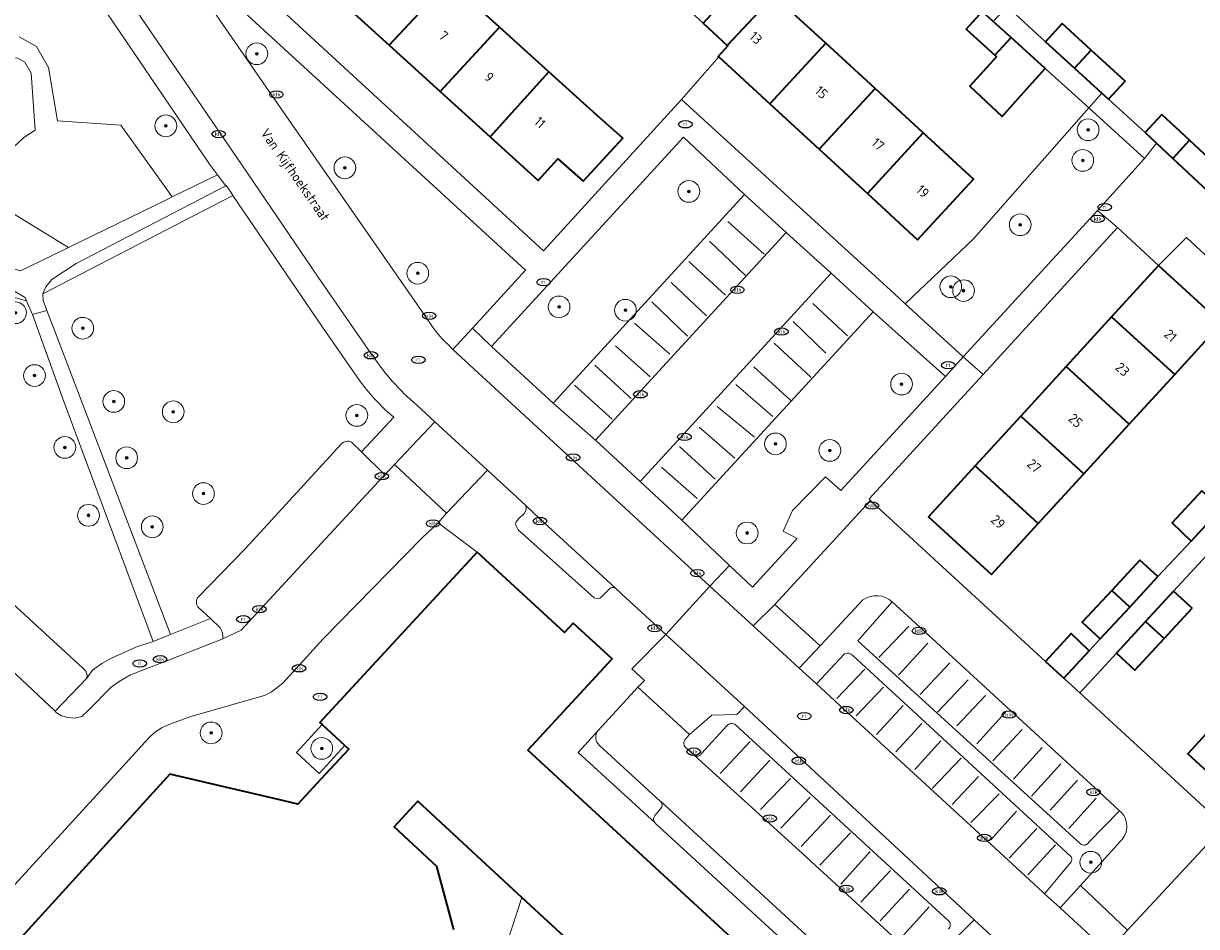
# Model space of a CAD drawing. Header units: metres. Extents: x 103671 to 105190, y 427150 to 429171.
# Tile 247 of 256: x 104157 to 104265, y 428634 to 428717. Entities that reach past the tile are written whole.
import ezdxf
from ezdxf.enums import TextEntityAlignment as Align

# ---------------------------------------------------------------- set-up
doc = ezdxf.new("R2010")
doc.units = ezdxf.units.M
for name, color, linetype, lineweight in [('B-WE-GR-BEPLANTING_CULTUUR_BODEMBEDEKKER-GV', 253, 'Continuous', 18), ('B-WE-GR-BEPLANTING_CULTUUR_HEESTERS-GV', 253, 'Continuous', 18), ('B-WE-GR-BEPLANTING_CULTUUR_VASTE PLANTENVAK-GV', 253, 'Continuous', 18), ('B-WE-GR-BOOM-S', 253, 'Continuous', 25), ('B-WE-GR-HAAG-G', 253, 'GR-HAAG1-SO', 13), ('B-WE-GR-HAAG-GV', 253, 'Continuous', 13), ('B-WE-IE-MEUBILAIR-S', 253, 'Continuous', 25), ('B-WE-IE-TERREINAFSCHEIDING_KUNSTMATIG_HEKWERK-G', 253, 'IE-TERREINAFSCHEIDING_KUNSTMATIG-SO', 18), ('B-WE-OG-BEBOUWING-GV', 253, 'Continuous', 35), ('B-WE-OG-BEBOUWING-T18', 7, 'Continuous', 18), ('B-WE-OG-TERREIN_BEGROEID-GV', 253, 'Continuous', 18), ('B-WE-OG-TERREIN_ERF-GV', 253, 'Continuous', 18), ('B-WE-OG-TOPOGRAFIE-T18', 7, 'Continuous', 18), ('B-WE-VH-HALFVERHARDING_GRIND-GV', 253, 'Continuous', 18), ('B-WE-VH-ONVERHARD_BOOMSCHORS-GV', 253, 'Continuous', 18), ('B-WE-VH-ONVERHARD_ZAND-GV', 253, 'Continuous', 18), ('B-WE-VH-OPENVERHARDING-GV', 253, 'Continuous', 18), ('B-WE-VH-OPENVERHARDING_BETONSTRAATSTEEN-GV', 253, 'Continuous', 18), ('B-WE-VH-OPENVERHARDING_TEGEL-GV', 253, 'Continuous', 18), ('B-WE-VW-MARKERING_PICTOGRAM-G', 253, 'Continuous', 18)]:
    doc.layers.add(name, color=color, linetype=linetype, lineweight=lineweight)
doc.styles.add('NLCS-ISO', font='NLCS-ISO.ttf')
doc.styles.add('NLCS-ISO-M500-T18', font='NLCS-ISO.ttf', dxfattribs={"height": 0.9})
doc.linetypes.add('GR-HAAG1-SO', pattern='A,6,[176,NLCS.SHX,S=0.125,R=0,X=0,Y=0],-2', length=8)
doc.linetypes.add('IE-TERREINAFSCHEIDING_KUNSTMATIG-SO', pattern='A,4,[82,NLCS.SHX,S=0.75,R=90,X=0,Y=0],4,-2', length=10)

# ---------------------------------------------------------------- blocks, each defined once
blk = doc.blocks.new('SIE-MEUBILAIR_PUT_RIOOLPUT-SO')
blk.add_ellipse((0, 0), major_axis=(1.25, 0), ratio=0.54)
at = {"style": 'NLCS-ISO'}
blk.add_text('ri', height=0.75, dxfattribs=at).set_placement((-0.04, 0.07), align=Align.MIDDLE_CENTER)
blk = doc.blocks.new('SIE-MEUBILAIR_PUT_KOLK-SO')
blk.add_ellipse((0, 0), major_axis=(1.25, 0), ratio=0.54)
at = {"style": 'NLCS-ISO'}
blk.add_text('klk', height=0.75, dxfattribs=at).set_placement((0.03, 0), align=Align.MIDDLE_CENTER)
blk = doc.blocks.new('SGR-BOOM_GBKN-SO')
at = {"linetype": 'ByBlock', "lineweight": 18}
h = blk.add_hatch(color=0, dxfattribs=at)
h.dxf.hatch_style = 1
edge = h.paths.add_edge_path()
edge.add_arc((0, 0), 0.25, 0, 360)
at = {"color": 0, "linetype": 'ByBlock', "lineweight": 18}
for radius in [2, 0.25]:
    blk.add_circle((0, 0), radius, dxfattribs=at)
at = {"color": 0, "linetype": 'ByBlock', "lineweight": 18, "style": 'NLCS-ISO'}
blk.add_attdef('SOORT', (2.5, 0), '', height=1.5, dxfattribs=at)

msp = doc.modelspace()

# ---------------------------------------------------------------- linework, layer by layer
at = {"layer": 'B-WE-GR-BEPLANTING_CULTUUR_BODEMBEDEKKER-GV', "flags": 128}
for points in [[(104172.508, 428722.409), (104171.928, 428721.804), (104179.922, 428710.233), (104194.016, 428689.925), (104194.726, 428688.884)], [(104196.061, 428687.361), (104196.541, 428686.885), (104198.344, 428688.862), (104203.212, 428694.198), (104172.508, 428722.409)]]:
    msp.add_lwpolyline(points, dxfattribs=at)
at = {"layer": 'B-WE-GR-BEPLANTING_CULTUUR_BODEMBEDEKKER-GV'}
msp.add_lwpolyline([(104194.726, 428688.884, 0.050397), (104196.061, 428687.361)], format="xyb", dxfattribs=at)
at = {"layer": 'B-WE-GR-BEPLANTING_CULTUUR_HEESTERS-GV', "flags": 128}
for points in [[(104255.472, 428699.297), (104255.811, 428699.671), (104260.149, 428704.463), (104255.011, 428709.12), (104244.447, 428697.094), (104238.126, 428691.09), (104243.476, 428686.201)], [(104223.358, 428701.162), (104217.734, 428706.432), (104200.076, 428687.167), (104205.768, 428681.947)], [(104241.827, 428684.415), (104235.178, 428690.351), (104217.583, 428671.177), (104221.973, 428667.016), (104224.086, 428665.014), (104228.187, 428669.499), (104226.897, 428670.183), (104227.773, 428672.083), (104230.813, 428675.172), (104232.22, 428673.909)]]:
    msp.add_lwpolyline(points, close=True, dxfattribs=at)
for points in [[(104240.315, 428630.273), (104244.464, 428634.411), (104223.34, 428654.036), (104222.643, 428653.306), (104220.354, 428653.238), (104218.289, 428651.459)], [(104219.382, 428649.667), (104221.734, 428652.256)], [(104222.51, 428652.333), (104242.113, 428634.324)], [(104218.289, 428651.459), (104217.875, 428650.953)], [(104217.895, 428650.303), (104218.518, 428649.765), (104218.688, 428649.608), (104218.729, 428649.571)]]:
    msp.add_lwpolyline(points, dxfattribs=at)
at = {"layer": 'B-WE-GR-BEPLANTING_CULTUUR_HEESTERS-GV'}
for points in [[(104221.734, 428652.256, -0.4292455), (104222.51, 428652.333)], [(104217.875, 428650.953, 0.381556), (104217.895, 428650.303)], [(104218.729, 428649.571, 0.437315), (104219.382, 428649.667)], [(104242.113, 428634.324, -0.4160207), (104242.113, 428633.55)]]:
    msp.add_lwpolyline(points, format="xyb", dxfattribs=at)
at = {"layer": 'B-WE-GR-BEPLANTING_CULTUUR_VASTE PLANTENVAK-GV', "flags": 128}
msp.add_lwpolyline([(104156.652, 428715.654), (104158.233, 428714.751), (104159.334, 428712.83), (104160.159, 428707.927), (104166.003, 428707.532), (104170.729, 428700.925), (104174.885, 428702.948), (104174.427, 428703.574), (104174.154, 428703.946), (104165.216, 428717.082), (104159.389, 428725.647), (104158.785, 428726.537), (104155.101, 428726.503)], dxfattribs=at)
for points in [[(104156.456, 428713.719), (104155.648, 428713.675), (104154.621, 428712.816), (104152.919, 428711.39), (104152.153, 428709.795), (104151.58, 428708.121), (104149.245, 428706.272), (104147.79, 428705.12), (104154.617, 428703.464), (104155.665, 428705.078), (104157.067, 428706.398), (104158.104, 428707.073), (104157.737, 428712.327), (104157.166, 428713.332)], [(104145.862, 428703.196), (104144.991, 428702.26), (104143.274, 428698.189), (104156.772, 428694.128), (104159.543, 428695.477), (104161.184, 428696.276), (104155.628, 428699.674), (104154.854, 428700.433), (104154.712, 428701.507), (104148.269, 428702.898), (104146.489, 428703.282)]]:
    msp.add_lwpolyline(points, close=True, dxfattribs=at)
at = {"layer": 'B-WE-GR-HAAG-G', "flags": 128}
msp.add_lwpolyline([(104217.574, 428709.875), (104220.979, 428713.806)], dxfattribs=at)
at = {"layer": 'B-WE-GR-HAAG-GV', "flags": 128}
for points in [[(104176.289, 428701.07), (104176.101, 428701.347), (104175.677, 428701.972), (104175.641, 428701.953), (104161.876, 428694.797), (104159.649, 428693.313), (104159.091, 428692.666), (104158.813, 428692.008)], [(104144.78, 428695.888), (104144.038, 428695.112), (104157.33, 428691.355), (104157.196, 428691.659), (104156.088, 428692.325), (104154.64, 428692.833), (104151.227, 428693.947)]]:
    msp.add_lwpolyline(points, close=True, dxfattribs=at)
at = {"layer": 'B-WE-IE-TERREINAFSCHEIDING_KUNSTMATIG_HEKWERK-G', "flags": 128}
msp.add_lwpolyline([(104238.126, 428691.09), (104244.447, 428697.094), (104255.011, 428709.12)], dxfattribs=at)
at = {"layer": 'B-WE-OG-BEBOUWING-GV', "flags": 128}
for points in [[(104196.174, 428720.789), (104191.608, 428724.939), (104186.146, 428719.01), (104190.686, 428714.883)], [(104223.426, 428721.118), (104219.545, 428716.9), (104221.771, 428714.853), (104225.696, 428719.029)], [(104200.831, 428716.556), (104196.174, 428720.789), (104190.686, 428714.883), (104195.366, 428710.629)], [(104226.076, 428719.441), (104225.696, 428719.029), (104221.771, 428714.853), (104221.812, 428714.815), (104220.927, 428713.854), (104220.979, 428713.806), (104225.684, 428709.477), (104230.829, 428715.069)], [(104245.222, 428717.99), (104243.745, 428716.36), (104246.38, 428713.972), (104247.87, 428715.591), (104246.232, 428717.075)], [(104252.56, 428716.874), (104251.035, 428715.21), (104253.709, 428712.759), (104255.234, 428714.422)], [(104205.368, 428712.433), (104200.831, 428716.556), (104195.366, 428710.629), (104199.951, 428706.462)], [(104251.002, 428712.753), (104247.87, 428715.591), (104246.38, 428713.972), (104246.539, 428713.828), (104244.069, 428711.123), (104247.064, 428708.316), (104249.524, 428711.122)], [(104225.684, 428709.477), (104230.213, 428705.311), (104235.357, 428710.902), (104230.829, 428715.069)], [(104255.234, 428714.422), (104253.709, 428712.759), (104256.201, 428710.474), (104256.822, 428709.905), (104258.347, 428711.568)], [(104205.368, 428712.433), (104199.951, 428706.462), (104204.375, 428702.441), (104206.186, 428704.434), (104208.512, 428702.373), (104212.149, 428706.334), (104209.797, 428708.407)], [(104239.798, 428706.817), (104235.357, 428710.902), (104230.213, 428705.311), (104234.654, 428701.226)], [(104261.74, 428708.502), (104260.189, 428706.838), (104261.236, 428705.862), (104262.74, 428704.461), (104264.277, 428706.138)], [(104239.798, 428706.817), (104234.654, 428701.226), (104239.271, 428696.978), (104244.415, 428702.57)], [(104264.277, 428706.138), (104262.74, 428704.461), (104265.959, 428701.462), (104267.51, 428703.126)], [(104261.434, 428694.603), (104257.118, 428689.889), (104262.915, 428684.582), (104267.231, 428689.296)], [(104257.118, 428689.889), (104252.937, 428685.322), (104258.734, 428680.015), (104262.915, 428684.582)], [(104254.554, 428675.448), (104258.734, 428680.015), (104252.937, 428685.322), (104248.757, 428680.755)], [(104244.576, 428676.188), (104250.373, 428670.881), (104254.554, 428675.448), (104248.757, 428680.755)], [(104250.373, 428670.881), (104244.576, 428676.188), (104240.26, 428671.474), (104246.057, 428666.167)], [(104267.202, 428672.263), (104265.424, 428673.89), (104262.671, 428670.921), (104264.418, 428669.26)], [(104261.38, 428665.982), (104259.726, 428667.514), (104257.121, 428664.703), (104258.784, 428663.181)], [(104258.784, 428663.181), (104257.121, 428664.703), (104254.416, 428661.785), (104256.07, 428660.253)], [(104264.515, 428663.076), (104262.818, 428664.64), (104260.247, 428661.85), (104261.95, 428660.292)], [(104261.95, 428660.292), (104260.247, 428661.85), (104257.554, 428658.928), (104259.251, 428657.364)], [(104255.065, 428659.169), (104253.391, 428660.762), (104251.05, 428658.171), (104252.718, 428656.637)], [(104274.155, 428649.125), (104268.429, 428654.364), (104264.131, 428649.667), (104269.857, 428644.428)]]:
    msp.add_lwpolyline(points, close=True, dxfattribs=at)
for points in [[(104241.337, 428615.046), (104203.435, 428650.019), (104211.175, 428658.407), (104207.603, 428661.703), (104206.803, 428660.835), (104198.768, 428668.249), (104184.3, 428652.569), (104184.503, 428652.381), (104186.602, 428650.444), (104186.959, 428650.115), (104184.401, 428647.343), (104182.284, 428645.048), (104180.218, 428645.531), (104170.494, 428647.806), (104151.579, 428627.048), (104113.519, 428661.73), (104106.424, 428653.944), (104147.587, 428616.437)], [(104196.635, 428633.528), (104195.064, 428639.313), (104191.124, 428642.948), (104193.303, 428645.309), (104202.889, 428636.463), (104234.33, 428607.452)]]:
    msp.add_lwpolyline(points, dxfattribs=at)
at = {"layer": 'B-WE-OG-TERREIN_BEGROEID-GV', "flags": 128}
for points in [[(104176.289, 428701.07), (104158.813, 428692.008), (104158.849, 428691.403), (104159.199, 428690.486), (104159.931, 428688.569), (104170.551, 428660.652), (104174.236, 428662.128), (104173.184, 428663.115)], [(104187.677, 428684.426), (104184.528, 428688.935), (104176.289, 428701.07)], [(104187.219, 428678.367), (104188.114, 428677.482), (104191.104, 428680.658), (104190.351, 428681.303)], [(104173.11, 428664.109), (104177.428, 428668.548), (104186.245, 428678.175)]]:
    msp.add_lwpolyline(points, dxfattribs=at)
msp.add_lwpolyline([(104157.886, 428690.096), (104157.33, 428691.355), (104144.038, 428695.112), (104133.573, 428684.162), (104162.476, 428657.59), (104162.763, 428657.28), (104162.899, 428656.923), (104162.857, 428656.653), (104163.385, 428657.363), (104164.254, 428658.004), (104165.13, 428658.493), (104167.371, 428659.491), (104168.971, 428660.002), (104160.75, 428682.101)], close=True, dxfattribs=at)
at = {"layer": 'B-WE-OG-TERREIN_BEGROEID-GV'}
for points in [[(104190.351, 428681.303, -0.0529747), (104187.677, 428684.426)], [(104186.245, 428678.175, -0.3121294), (104187.219, 428678.367)], [(104173.184, 428663.115, -0.4184392), (104173.11, 428664.109)]]:
    msp.add_lwpolyline(points, format="xyb", dxfattribs=at)
at = {"layer": 'B-WE-OG-TERREIN_ERF-GV', "flags": 128}
for points in [[(104212.186, 428723.671), (104209.171, 428726.444), (104206.253, 428729.129), (104205.149, 428730.131), (104203.601, 428728.435), (104200.645, 428731.13), (104202.186, 428732.819), (104198.871, 428735.861), (104197.329, 428734.155), (104194.302, 428736.892), (104191.338, 428739.573), (104192.88, 428741.279), (104187.29, 428746.335), (104170.12, 428727.968), (104204.856, 428695.958), (104217.574, 428709.875), (104220.979, 428713.806), (104220.927, 428713.854), (104221.812, 428714.815), (104221.771, 428714.853), (104219.545, 428716.9), (104217.33, 428718.938), (104215.13, 428720.963)], [(104196.174, 428720.789), (104200.831, 428716.556), (104205.368, 428712.433), (104209.797, 428708.407), (104212.149, 428706.334), (104208.512, 428702.373), (104206.186, 428704.434), (104204.375, 428702.441), (104199.951, 428706.462), (104195.366, 428710.629), (104190.686, 428714.883), (104186.146, 428719.01), (104181.619, 428723.124), (104176.721, 428727.576), (104182.143, 428733.542), (104187.081, 428729.053), (104191.608, 428724.939)], [(104280.916, 428668.012), (104285.079, 428672.561), (104289.377, 428677.258), (104295.102, 428672.019), (104290.805, 428667.322), (104286.642, 428662.773), (104282.48, 428658.224), (104278.317, 428653.674), (104274.155, 428649.125), (104269.857, 428644.428), (104264.131, 428649.667), (104268.429, 428654.364), (104272.591, 428658.913), (104276.754, 428663.462)], [(104234.33, 428607.452), (104202.889, 428636.463), (104201.564, 428632.417), (104231.451, 428604.759)]]:
    msp.add_lwpolyline(points, close=True, dxfattribs=at)
for points in [[(104287.092, 428715.34), (104264.197, 428736.719), (104248.172, 428719.191), (104247.496, 428718.454), (104251.035, 428715.21), (104252.56, 428716.874), (104255.234, 428714.422), (104258.347, 428711.568), (104256.822, 428709.905), (104260.189, 428706.838), (104261.74, 428708.502), (104264.277, 428706.138), (104267.51, 428703.126)], [(104226.076, 428719.441), (104230.829, 428715.069), (104235.357, 428710.902), (104239.798, 428706.817), (104244.415, 428702.57), (104239.271, 428696.978), (104234.654, 428701.226), (104230.213, 428705.311), (104225.684, 428709.477), (104220.979, 428713.806), (104217.574, 428709.875), (104237.14, 428691.992), (104238.126, 428691.09), (104244.447, 428697.094), (104255.011, 428709.12), (104253.734, 428710.277), (104251.002, 428712.753), (104249.524, 428711.122), (104247.064, 428708.316), (104244.069, 428711.123), (104246.539, 428713.828), (104246.38, 428713.972), (104243.745, 428716.36), (104245.222, 428717.99)], [(104267.231, 428689.296), (104262.915, 428684.582), (104258.734, 428680.015), (104254.554, 428675.448), (104250.373, 428670.881), (104246.057, 428666.167), (104240.26, 428671.474), (104244.576, 428676.188), (104248.757, 428680.755), (104252.937, 428685.322), (104257.118, 428689.889), (104261.434, 428694.603), (104257.663, 428698.125), (104245.293, 428684.594), (104234.818, 428673.137), (104234.948, 428672.988), (104235.129, 428672.805), (104251.05, 428658.171), (104253.391, 428660.762), (104255.065, 428659.169), (104256.07, 428660.253), (104254.416, 428661.785), (104257.121, 428664.703), (104259.726, 428667.514), (104261.38, 428665.982), (104264.418, 428669.26), (104262.671, 428670.921), (104265.424, 428673.89)], [(104265.866, 428667.947), (104262.818, 428664.64), (104264.515, 428663.076), (104261.95, 428660.292), (104259.251, 428657.364), (104257.554, 428658.928), (104256.142, 428657.395), (104254.576, 428655.697), (104254.193, 428655.281), (104267.503, 428643.051)], [(104201.564, 428632.417), (104202.889, 428636.463), (104193.303, 428645.309), (104191.124, 428642.948), (104195.064, 428639.313), (104196.635, 428633.528)]]:
    msp.add_lwpolyline(points, dxfattribs=at)
at = {"layer": 'B-WE-VH-HALFVERHARDING_GRIND-GV', "flags": 128}
msp.add_lwpolyline([(104186.602, 428650.444), (104184.503, 428652.381), (104182.137, 428649.817), (104184.236, 428647.88)], close=True, dxfattribs=at)
at = {"layer": 'B-WE-VH-ONVERHARD_BOOMSCHORS-GV', "flags": 128}
msp.add_lwpolyline([(104155.628, 428699.674), (104161.184, 428696.276), (104170.303, 428700.717), (104170.729, 428700.925), (104166.003, 428707.532), (104160.159, 428707.927), (104159.334, 428712.83), (104158.233, 428714.751), (104156.652, 428715.654)], dxfattribs=at)
msp.add_lwpolyline([(104155.648, 428713.675), (104156.456, 428713.719), (104157.166, 428713.332), (104157.737, 428712.327), (104158.104, 428707.073), (104157.067, 428706.398), (104155.665, 428705.078), (104154.617, 428703.464), (104147.79, 428705.12), (104149.245, 428706.272), (104151.58, 428708.121), (104152.153, 428709.795), (104152.919, 428711.39), (104154.621, 428712.816)], close=True, dxfattribs=at)
at = {"layer": 'B-WE-VH-ONVERHARD_ZAND-GV', "flags": 128}
for points in [[(104176.289, 428701.07), (104176.101, 428701.347), (104175.677, 428701.972), (104175.641, 428701.953), (104161.876, 428694.797), (104159.649, 428693.313), (104159.091, 428692.666), (104158.813, 428692.008)], [(104144.78, 428695.888), (104144.038, 428695.112), (104157.33, 428691.355), (104157.196, 428691.659), (104156.088, 428692.325), (104154.64, 428692.833), (104151.227, 428693.947)]]:
    msp.add_lwpolyline(points, close=True, dxfattribs=at)
at = {"layer": 'B-WE-VH-OPENVERHARDING-GV', "flags": 128}
for points in [[(104156.088, 428692.325), (104157.196, 428691.659), (104157.33, 428691.355), (104157.886, 428690.096), (104159.199, 428690.486), (104158.849, 428691.403), (104158.813, 428692.008), (104159.091, 428692.666), (104159.649, 428693.313), (104161.876, 428694.797), (104175.641, 428701.953), (104174.885, 428702.948), (104170.729, 428700.925), (104170.303, 428700.717), (104161.184, 428696.276), (104159.543, 428695.477), (104156.772, 428694.128)], [(104209.54, 428664.042), (104202.534, 428670.294), (104202.369, 428670.6), (104202.301, 428670.806), (104202.357, 428671.037), (104202.554, 428671.301), (104203.089, 428671.803), (104203.284, 428672.12), (104203.281, 428672.367), (104203.22, 428672.558), (104199.71, 428675.791), (104195.959, 428671.815), (104195.174, 428670.929), (104198.768, 428668.249), (104206.803, 428660.835), (104207.603, 428661.703), (104211.175, 428658.407), (104203.435, 428650.019), (104241.337, 428615.046)], [(104228.562, 428630.975), (104215.173, 428643.274), (104215.128, 428643.315), (104208.055, 428649.809), (104209.889, 428651.818), (104213.544, 428655.822), (104214.144, 428656.439), (104212.977, 428657.494), (104216.104, 428660.672), (104212.085, 428664.368), (104211.456, 428664.947)], [(104210.949, 428664.875), (104210.116, 428664.042)]]:
    msp.add_lwpolyline(points, dxfattribs=at)
msp.add_lwpolyline([(104275.756, 428681.492), (104274.055, 428679.657), (104271.384, 428676.775), (104269.83, 428675.098), (104267.202, 428672.263), (104264.418, 428669.26), (104261.38, 428665.982), (104258.784, 428663.181), (104256.07, 428660.253), (104255.065, 428659.169), (104252.718, 428656.637), (104254.193, 428655.281), (104254.576, 428655.697), (104256.142, 428657.395), (104257.554, 428658.928), (104260.247, 428661.85), (104262.818, 428664.64), (104265.866, 428667.947), (104268.604, 428670.918), (104271.272, 428673.813), (104274.267, 428677.063), (104276.962, 428679.988), (104277.185, 428680.23)], close=True, dxfattribs=at)
at = {"layer": 'B-WE-VH-OPENVERHARDING-GV'}
for points in [[(104211.456, 428664.947, 0.3079254), (104210.949, 428664.875)], [(104210.116, 428664.042, -0.3159722), (104209.54, 428664.042)]]:
    msp.add_lwpolyline(points, format="xyb", dxfattribs=at)
at = {"layer": 'B-WE-VH-OPENVERHARDING_BETONSTRAATSTEEN-GV', "flags": 128}
for points in [[(104171.928, 428721.804), (104168.634, 428726.486), (104165.617, 428731.141), (104160.724, 428727.748), (104160.999, 428727.436), (104162.254, 428725.668), (104177.117, 428703.871), (104184.14, 428693.545), (104189.026, 428686.491), (104189.164, 428686.303)], [(104194.726, 428688.884), (104194.016, 428689.925), (104179.922, 428710.233), (104171.928, 428721.804)], [(104193.187, 428681.799), (104194.88, 428680.24), (104199.71, 428675.791), (104203.22, 428672.558), (104204.545, 428671.306), (104211.456, 428664.947), (104212.085, 428664.368), (104216.104, 428660.672), (104220.154, 428665.104), (104207.357, 428676.92), (104196.541, 428686.885), (104196.061, 428687.361)], [(104159.97, 428653.605), (104162.857, 428656.653), (104162.899, 428656.923), (104162.763, 428657.28), (104162.476, 428657.59), (104133.573, 428684.162), (104130.939, 428681.405)], [(104130.561, 428681.218), (104130.643, 428681.141), (104159.97, 428653.605)], [(104150.629, 428631.542), (104167.407, 428649.862), (104168.213, 428650.75), (104168.749, 428651.32), (104169.166, 428651.665), (104169.75, 428652.075), (104170.504, 428652.424), (104172.439, 428653.121), (104179.221, 428655.047), (104179.816, 428655.342), (104180.222, 428655.647), (104180.897, 428656.19), (104184.605, 428660.273), (104193.723, 428669.554), (104195.174, 428670.929), (104195.959, 428671.815), (104191.162, 428676.299), (104190.268, 428675.353), (104190.065, 428675.13), (104177.053, 428661.071), (104175.365, 428660.248), (104170.38, 428658.308), (104166.869, 428656.936), (104165.83, 428656.336), (104165.117, 428655.807), (104163.044, 428653.733), (104162.399, 428653.119), (104161.724, 428652.961), (104161.134, 428653.019), (104160.544, 428653.163), (104160.053, 428653.49), (104159.97, 428653.605), (104130.643, 428681.141)], [(104186.245, 428678.175), (104177.428, 428668.548), (104173.11, 428664.109)], [(104175.365, 428660.248), (104177.053, 428661.071), (104190.065, 428675.13), (104190.268, 428675.353), (104188.114, 428677.482), (104187.219, 428678.367)], [(104203.22, 428672.558), (104203.281, 428672.367), (104203.284, 428672.12), (104203.089, 428671.803), (104202.554, 428671.301), (104202.357, 428671.037), (104202.301, 428670.806), (104202.369, 428670.6), (104202.534, 428670.294), (104209.54, 428664.042)], [(104211.456, 428664.947), (104204.545, 428671.306), (104203.22, 428672.558)], [(104257.941, 428641.653), (104254.258, 428637.56), (104258.584, 428633.464), (104267.503, 428643.051), (104254.193, 428655.281), (104252.718, 428656.637), (104251.05, 428658.171), (104235.129, 428672.805), (104234.948, 428672.988), (104226.149, 428663.415), (104230.309, 428659.618), (104234.25, 428663.852)], [(104210.116, 428664.042), (104210.949, 428664.875)], [(104173.184, 428663.115), (104174.236, 428662.128)], [(104257.846, 428644.448), (104255.561, 428646.546), (104247.802, 428653.675), (104239.481, 428661.328), (104236.94, 428663.659), (104233.772, 428660.078), (104254.257, 428641.385)], [(104236.94, 428663.659), (104239.481, 428661.328), (104247.802, 428653.675), (104255.561, 428646.546), (104257.846, 428644.448)], [(104174.236, 428662.128), (104175.136, 428661.283)], [(104232.55, 428658.884), (104229.965, 428656.105)], [(104253.334, 428640.273), (104233.304, 428658.714)], [(104217.875, 428650.953), (104218.289, 428651.459), (104213.544, 428655.822), (104209.889, 428651.818)], [(104229.965, 428656.105), (104232.526, 428653.763), (104245.263, 428642.043), (104250.772, 428636.97), (104250.956, 428636.801), (104253.258, 428639.585)], [(104221.734, 428652.256), (104219.382, 428649.667)], [(104242.113, 428634.324), (104222.51, 428652.333)], [(104210.029, 428650.452), (104215.603, 428645.333), (104215.621, 428645.316), (104230.495, 428631.64)], [(104250.07, 428621.055), (104247.746, 428623.02), (104247.717, 428623.047), (104244.19, 428626.109), (104243.614, 428626.561), (104239.907, 428630.197), (104239.586, 428630.49), (104238.057, 428631.89), (104238.032, 428631.913), (104228.386, 428640.772), (104228.38, 428640.778), (104228.373, 428640.783), (104218.729, 428649.571), (104218.688, 428649.608), (104218.518, 428649.765), (104217.895, 428650.303)], [(104218.729, 428649.571), (104228.373, 428640.783), (104228.38, 428640.778), (104228.386, 428640.772), (104238.032, 428631.913), (104238.057, 428631.89), (104239.586, 428630.49)], [(104215.642, 428644.619), (104215.093, 428644.002)], [(104230.495, 428631.64), (104215.621, 428645.316)], [(104255.015, 428641.541), (104257.846, 428644.448)], [(104215.128, 428643.315), (104215.173, 428643.274), (104228.562, 428630.975)], [(104243.662, 428626.95), (104247.751, 428631.357), (104244.464, 428634.411), (104240.315, 428630.273)]]:
    msp.add_lwpolyline(points, dxfattribs=at)
for points in [[(104227.197, 428697.664), (104223.358, 428701.162), (104205.768, 428681.947), (104209.642, 428678.531)], [(104231.316, 428693.895), (104227.197, 428697.664), (104209.642, 428678.531), (104213.748, 428674.728)], [(104264.012, 428697.177), (104261.434, 428694.603), (104267.231, 428689.296), (104275.756, 428681.492), (104278.065, 428684.138)], [(104235.178, 428690.351), (104231.316, 428693.895), (104213.748, 428674.728), (104217.583, 428671.177)], [(104195.959, 428671.815), (104199.71, 428675.791), (104194.88, 428680.24), (104191.162, 428676.299)], [(104250.956, 428636.801), (104250.772, 428636.97), (104245.263, 428642.043), (104232.526, 428653.763), (104229.965, 428656.105), (104228.379, 428657.56), (104224.146, 428661.443), (104220.154, 428665.104), (104216.104, 428660.672), (104223.34, 428654.036), (104244.464, 428634.411), (104247.751, 428631.357), (104252.572, 428626.878), (104252.955, 428626.464), (104257.377, 428630.828), (104257.123, 428631.138), (104256.797, 428631.436), (104256.769, 428631.461), (104252.376, 428635.497)], [(104228.379, 428657.56), (104230.309, 428659.618), (104226.149, 428663.415), (104224.146, 428661.443)], [(104213.544, 428655.822), (104218.289, 428651.459), (104220.354, 428653.238), (104222.643, 428653.306), (104223.34, 428654.036), (104216.104, 428660.672), (104212.977, 428657.494), (104214.144, 428656.439)], [(104256.769, 428631.461), (104258.584, 428633.464), (104254.258, 428637.56), (104252.376, 428635.497)]]:
    msp.add_lwpolyline(points, close=True, dxfattribs=at)
at = {"layer": 'B-WE-VH-OPENVERHARDING_BETONSTRAATSTEEN-GV'}
for points in [[(104196.061, 428687.361, -0.050397), (104194.726, 428688.884)], [(104189.164, 428686.303, 0.0690732), (104193.187, 428681.799)], [(104187.219, 428678.367, 0.3121294), (104186.245, 428678.175)], [(104210.949, 428664.875, -0.3079254), (104211.456, 428664.947)], [(104173.11, 428664.109, 0.4184392), (104173.184, 428663.115)], [(104209.54, 428664.042, 0.3159722), (104210.116, 428664.042)], [(104234.25, 428663.852, -0.3550048), (104236.94, 428663.659)], [(104175.136, 428661.283, -0.1769156), (104175.365, 428660.248)], [(104233.304, 428658.714, 0.3477447), (104232.55, 428658.884)], [(104222.51, 428652.333, 0.4292455), (104221.734, 428652.256)], [(104209.889, 428651.818, 0.4275365), (104210.029, 428650.452)], [(104217.895, 428650.303, -0.381556), (104217.875, 428650.953)], [(104219.382, 428649.667, -0.437315), (104218.729, 428649.571)], [(104215.621, 428645.316, -0.4086764), (104215.642, 428644.619)], [(104257.846, 428644.448, -0.4418486), (104257.941, 428641.653)], [(104215.093, 428644.002, 0.3745513), (104215.128, 428643.315)], [(104254.257, 428641.385, 0.4566709), (104255.015, 428641.541)], [(104253.258, 428639.585, 0.4390552), (104253.334, 428640.273)], [(104242.113, 428633.55, 0.4160207), (104242.113, 428634.324)]]:
    msp.add_lwpolyline(points, format="xyb", dxfattribs=at)
at = {"layer": 'B-WE-VH-OPENVERHARDING_TEGEL-GV', "flags": 128}
for points in [[(104217.734, 428706.432), (104223.358, 428701.162), (104227.197, 428697.664), (104231.316, 428693.895), (104235.178, 428690.351), (104241.827, 428684.415), (104243.476, 428686.201), (104238.126, 428691.09), (104237.14, 428691.992), (104217.574, 428709.875), (104204.856, 428695.958), (104170.12, 428727.968), (104169.022, 428730.045), (104167.429, 428732.397), (104165.617, 428731.141), (104168.634, 428726.486), (104171.928, 428721.804), (104172.508, 428722.409), (104203.212, 428694.198), (104198.344, 428688.862), (104200.076, 428687.167)], [(104251.035, 428715.21), (104247.496, 428718.454), (104246.232, 428717.075), (104247.87, 428715.591), (104251.002, 428712.753), (104253.734, 428710.277), (104255.011, 428709.12), (104256.201, 428710.474), (104253.709, 428712.759)], [(104256.822, 428709.905), (104256.201, 428710.474), (104255.011, 428709.12), (104260.149, 428704.463), (104261.236, 428705.862), (104260.189, 428706.838)], [(104257.663, 428698.125), (104255.811, 428699.671), (104255.472, 428699.297), (104243.476, 428686.201), (104245.293, 428684.594)], [(104159.199, 428690.486), (104157.886, 428690.096), (104160.75, 428682.101), (104168.971, 428660.002), (104170.551, 428660.652), (104159.931, 428688.569)], [(104198.344, 428688.862), (104196.541, 428686.885), (104207.357, 428676.92), (104220.154, 428665.104), (104221.973, 428667.016), (104217.583, 428671.177), (104213.748, 428674.728), (104209.642, 428678.531), (104205.768, 428681.947), (104200.076, 428687.167)], [(104226.149, 428663.415), (104234.948, 428672.988), (104234.818, 428673.137), (104245.293, 428684.594), (104243.476, 428686.201), (104241.827, 428684.415), (104232.22, 428673.909), (104230.813, 428675.172), (104227.773, 428672.083), (104226.897, 428670.183), (104228.187, 428669.499), (104224.086, 428665.014), (104221.973, 428667.016), (104220.154, 428665.104), (104224.146, 428661.443)], [(104273.295, 428637.776), (104271.841, 428639.169), (104267.503, 428643.051), (104258.584, 428633.464), (104256.769, 428631.461), (104256.797, 428631.436), (104257.123, 428631.138), (104257.377, 428630.828), (104257.631, 428630.517), (104258.284, 428629.725), (104258.917, 428629.277), (104259.724, 428628.875), (104260.531, 428628.605), (104261.405, 428628.474), (104262.326, 428628.476), (104263.373, 428628.628), (104264.442, 428628.99), (104265.478, 428629.552), (104266.743, 428630.524), (104267.547, 428631.325), (104272.817, 428637.28)]]:
    msp.add_lwpolyline(points, close=True, dxfattribs=at)
for points in [[(104189.164, 428686.303), (104189.026, 428686.491), (104184.14, 428693.545), (104177.117, 428703.871), (104162.254, 428725.668), (104160.999, 428727.436), (104160.724, 428727.748), (104158.785, 428726.537), (104159.389, 428725.647), (104165.216, 428717.082), (104174.154, 428703.946), (104174.427, 428703.574), (104174.885, 428702.948), (104175.641, 428701.953)], [(104265.959, 428701.462), (104262.74, 428704.461), (104261.236, 428705.862), (104260.149, 428704.463), (104255.811, 428699.671), (104257.663, 428698.125), (104261.434, 428694.603), (104264.012, 428697.177), (104278.065, 428684.138)], [(104175.641, 428701.953), (104175.677, 428701.972), (104176.101, 428701.347), (104176.289, 428701.07), (104184.528, 428688.935), (104187.677, 428684.426)], [(104190.351, 428681.303), (104191.104, 428680.658), (104188.114, 428677.482), (104190.268, 428675.353), (104191.162, 428676.299), (104194.88, 428680.24), (104193.187, 428681.799)], [(104151.579, 428627.048), (104170.494, 428647.806), (104180.218, 428645.531), (104182.284, 428645.048), (104184.401, 428647.343), (104186.959, 428650.115), (104186.602, 428650.444), (104184.236, 428647.88), (104182.137, 428649.817), (104184.503, 428652.381), (104184.3, 428652.569), (104198.768, 428668.249), (104195.174, 428670.929), (104193.723, 428669.554), (104184.605, 428660.273), (104180.897, 428656.19), (104180.222, 428655.647), (104179.816, 428655.342), (104179.221, 428655.047), (104172.439, 428653.121), (104170.504, 428652.424), (104169.75, 428652.075), (104169.166, 428651.665), (104168.749, 428651.32), (104168.213, 428650.75), (104167.407, 428649.862), (104150.629, 428631.542)], [(104234.25, 428663.852), (104230.309, 428659.618), (104228.379, 428657.56), (104229.965, 428656.105), (104232.55, 428658.884)], [(104254.257, 428641.385), (104233.772, 428660.078), (104236.94, 428663.659)], [(104175.136, 428661.283), (104174.236, 428662.128), (104170.551, 428660.652), (104168.971, 428660.002), (104167.371, 428659.491), (104165.13, 428658.493), (104164.254, 428658.004), (104163.385, 428657.363), (104162.857, 428656.653)], [(104162.857, 428656.653), (104159.97, 428653.605), (104160.053, 428653.49), (104160.544, 428653.163), (104161.134, 428653.019), (104161.724, 428652.961), (104162.399, 428653.119), (104163.044, 428653.733), (104165.117, 428655.807), (104165.83, 428656.336), (104166.869, 428656.936), (104170.38, 428658.308), (104175.365, 428660.248)], [(104233.304, 428658.714), (104253.334, 428640.273)], [(104209.889, 428651.818), (104208.055, 428649.809), (104215.128, 428643.315)], [(104215.621, 428645.316), (104215.603, 428645.333), (104210.029, 428650.452)], [(104215.093, 428644.002), (104215.642, 428644.619)], [(104257.846, 428644.448), (104255.015, 428641.541)], [(104253.258, 428639.585), (104250.956, 428636.801), (104252.376, 428635.497), (104254.258, 428637.56), (104257.941, 428641.653)]]:
    msp.add_lwpolyline(points, dxfattribs=at)
at = {"layer": 'B-WE-VH-OPENVERHARDING_TEGEL-GV'}
for points in [[(104193.187, 428681.799, -0.0690732), (104189.164, 428686.303)], [(104187.677, 428684.426, 0.0529747), (104190.351, 428681.303)], [(104236.94, 428663.659, 0.3550048), (104234.25, 428663.852)], [(104175.365, 428660.248, 0.1769156), (104175.136, 428661.283)], [(104232.55, 428658.884, -0.3477447), (104233.304, 428658.714)], [(104210.029, 428650.452, -0.4275365), (104209.889, 428651.818)], [(104215.642, 428644.619, 0.4086764), (104215.621, 428645.316)], [(104257.941, 428641.653, 0.4418486), (104257.846, 428644.448)], [(104215.128, 428643.315, -0.3745513), (104215.093, 428644.002)], [(104255.015, 428641.541, -0.4566709), (104254.257, 428641.385)], [(104253.334, 428640.273, -0.4390552), (104253.258, 428639.585)]]:
    msp.add_lwpolyline(points, format="xyb", dxfattribs=at)
at = {"layer": 'B-WE-VW-MARKERING_PICTOGRAM-G', "flags": 128}
for points in [[(104225.159, 428695.651), (104221.829, 428698.67)], [(104223.432, 428693.705), (104220.119, 428696.859)], [(104221.617, 428691.898), (104218.228, 428694.976)], [(104219.868, 428689.987), (104216.606, 428693.065)], [(104218.112, 428688.108), (104214.817, 428691.279)], [(104229.624, 428691.128), (104232.826, 428688.144)], [(104216.486, 428686.445), (104213.247, 428689.316)], [(104227.824, 428689.471), (104230.824, 428686.554)], [(104214.681, 428684.359), (104211.502, 428687.215)], [(104226.085, 428687.456), (104229.44, 428684.336)], [(104212.936, 428682.391), (104209.594, 428685.439)], [(104224.217, 428685.298), (104227.603, 428682.191)], [(104211.191, 428680.467), (104207.731, 428683.589)], [(104222.546, 428683.671), (104225.947, 428680.711)], [(104220.837, 428681.642), (104224.268, 428678.816)], [(104219.181, 428679.733), (104222.479, 428676.877)], [(104217.369, 428677.954), (104220.666, 428674.95)], [(104215.712, 428676.06), (104218.995, 428673.16)], [(104235.701, 428658.546), (104238.465, 428661.421)], [(104237.51, 428656.906), (104240.214, 428659.848)], [(104231.852, 428654.757), (104234.425, 428657.479)], [(104239.506, 428655.124), (104242.242, 428658.054)], [(104241.088, 428653.526), (104243.913, 428656.5)], [(104233.635, 428653.163), (104236.149, 428655.812)], [(104235.484, 428651.462), (104237.953, 428654.14)], [(104242.892, 428652.268), (104245.51, 428655.035)], [(104244.72, 428650.594), (104247.342, 428653.508)], [(104237.267, 428649.862), (104239.662, 428652.466)], [(104246.18, 428649.031), (104248.886, 428651.932)], [(104239.003, 428648.226), (104241.422, 428650.868)], [(104223.878, 428650.828), (104221.11, 428647.856)], [(104248.103, 428647.359), (104250.735, 428650.259)], [(104225.695, 428649.104), (104222.999, 428646.178)], [(104240.626, 428646.484), (104243.279, 428649.291)], [(104249.759, 428645.776), (104252.436, 428648.765)], [(104227.574, 428647.413), (104224.819, 428644.564)], [(104242.454, 428645.008), (104244.888, 428647.595)], [(104251.466, 428644.51), (104253.984, 428647.241)], [(104229.4, 428645.681), (104226.694, 428642.825)], [(104244.173, 428643.36), (104246.789, 428645.997)], [(104253.166, 428642.8), (104255.685, 428645.608)], [(104246.006, 428641.766), (104248.38, 428644.405)], [(104231.247, 428644.035), (104228.57, 428641.149)], [(104233.087, 428642.408), (104230.288, 428639.42)], [(104247.709, 428640.092), (104250.253, 428642.797)], [(104249.416, 428638.544), (104251.952, 428641.309)], [(104234.904, 428640.687), (104232.221, 428637.675)], [(104236.775, 428638.937), (104234.039, 428636.037)], [(104238.534, 428637.235), (104235.828, 428634.32)], [(104240.339, 428635.607), (104237.677, 428632.648)]]:
    msp.add_lwpolyline(points, dxfattribs=at)

# ---------------------------------------------------------------- block references
at = {"layer": 'B-WE-GR-BOOM-S', "xscale": 0.5, "yscale": 0.5, "zscale": 0.5}
for p in [(104178.5, 428714.1), (104170.131, 428707.463), (104254.95, 428707.102), (104254.458, 428704.288), (104186.6, 428703.6), (104218.234, 428701.432), (104248.715, 428698.362), (104193.3, 428693.9), (104242.325, 428692.657), (104243.5, 428692.3), (104156.311, 428690.268), (104206.3, 428690.8), (104212.4, 428690.5), (104162.493, 428688.841), (104158.055, 428684.481), (104237.8, 428683.7), (104165.347, 428682.103), (104170.816, 428681.152), (104187.701, 428680.822), (104226.2, 428678.2), (104160.845, 428677.878), (104166.531, 428676.921), (104231.2, 428677.6), (104173.59, 428673.622), (104163.02, 428671.626), (104168.888, 428670.566), (104223.6, 428670), (104174.3, 428651.6), (104184.471, 428650.181), (104255.2, 428639.7)]:
    msp.add_blockref('SGR-BOOM_GBKN-SO', p, dxfattribs=at)
at = {"layer": 'B-WE-IE-MEUBILAIR-S', "xscale": 0.5, "yscale": 0.5, "zscale": 0.5}
for name, p in [('SIE-MEUBILAIR_PUT_KOLK-SO', (104180.3, 428710.35)), ('SIE-MEUBILAIR_PUT_KOLK-SO', (104174.99, 428706.71)), ('SIE-MEUBILAIR_PUT_RIOOLPUT-SO', (104217.918, 428707.608)), ('SIE-MEUBILAIR_PUT_RIOOLPUT-SO', (104256.487, 428699.977)), ('SIE-MEUBILAIR_PUT_KOLK-SO', (104255.83, 428698.9)), ('SIE-MEUBILAIR_PUT_RIOOLPUT-SO', (104204.88, 428693.087)), ('SIE-MEUBILAIR_PUT_KOLK-SO', (104222.7, 428692.38)), ('SIE-MEUBILAIR_PUT_KOLK-SO', (104194.35, 428689.98)), ('SIE-MEUBILAIR_PUT_KOLK-SO', (104226.75, 428688.53)), ('SIE-MEUBILAIR_PUT_KOLK-SO', (104189, 428686.35)), ('SIE-MEUBILAIR_PUT_RIOOLPUT-SO', (104193.363, 428685.938)), ('SIE-MEUBILAIR_PUT_RIOOLPUT-SO', (104242.09, 428685.433)), ('SIE-MEUBILAIR_PUT_KOLK-SO', (104213.78, 428682.76)), ('SIE-MEUBILAIR_PUT_KOLK-SO', (104217.83, 428678.84)), ('SIE-MEUBILAIR_PUT_KOLK-SO', (104207.59, 428676.94)), ('SIE-MEUBILAIR_PUT_KOLK-SO', (104190, 428675.22)), ('SIE-MEUBILAIR_PUT_KOLK-SO', (104235.08, 428672.52)), ('SIE-MEUBILAIR_PUT_KOLK-SO', (104204.54, 428671.1)), ('SIE-MEUBILAIR_PUT_KOLK-SO', (104194.71, 428670.88)), ('SIE-MEUBILAIR_PUT_KOLK-SO', (104219.02, 428666.3)), ('SIE-MEUBILAIR_PUT_KOLK-SO', (104178.74, 428662.99)), ('SIE-MEUBILAIR_PUT_RIOOLPUT-SO', (104177.26, 428662.062)), ('SIE-MEUBILAIR_PUT_KOLK-SO', (104215.09, 428661.25)), ('SIE-MEUBILAIR_PUT_KOLK-SO', (104239.4, 428660.99)), ('SIE-MEUBILAIR_PUT_KOLK-SO', (104169.6, 428658.38)), ('SIE-MEUBILAIR_PUT_RIOOLPUT-SO', (104167.734, 428657.988)), ('SIE-MEUBILAIR_PUT_KOLK-SO', (104182.39, 428657.55)), ('SIE-MEUBILAIR_PUT_RIOOLPUT-SO', (104184.319, 428654.93)), ('SIE-MEUBILAIR_PUT_RIOOLPUT-SO', (104228.853, 428653.15)), ('SIE-MEUBILAIR_PUT_KOLK-SO', (104232.72, 428653.71)), ('SIE-MEUBILAIR_PUT_KOLK-SO', (104247.69, 428653.29)), ('SIE-MEUBILAIR_PUT_KOLK-SO', (104218.68, 428649.88)), ('SIE-MEUBILAIR_PUT_KOLK-SO', (104228.35, 428649.05)), ('SIE-MEUBILAIR_PUT_KOLK-SO', (104255.45, 428646.16)), ('SIE-MEUBILAIR_PUT_KOLK-SO', (104225.68, 428643.73)), ('SIE-MEUBILAIR_PUT_KOLK-SO', (104245.4, 428641.94)), ('SIE-MEUBILAIR_PUT_KOLK-SO', (104232.71, 428637.25)), ('SIE-MEUBILAIR_PUT_KOLK-SO', (104241.26, 428637.03))]:
    msp.add_blockref(name, p, dxfattribs=at)

# ---------------------------------------------------------------- texts
at = {"layer": 'B-WE-OG-BEBOUWING-T18', "style": 'NLCS-ISO-M500-T18'}
for s, rotation, p in [('7', 317.7, (104195.681, 428715.749)), ('13', 317.4, (104224.395, 428715.552)), ('9', 317.7, (104199.862, 428711.948)), ('15', 317.4, (104230.426, 428710.55)), ('11', 317.7, (104204.541, 428707.779)), ('17', 317.4, (104235.626, 428705.767)), ('19', 317.4, (104239.745, 428701.431)), ('21', 317.5, (104262.542, 428688.166)), ('23', 317.5, (104258.12, 428685.059)), ('25', 317.5, (104253.806, 428680.347)), ('27', 317.5, (104249.99, 428676.178)), ('29', 317.5, (104246.675, 428671.025))]:
    msp.add_text(s, height=0.9, rotation=rotation, dxfattribs=at).set_placement(p, align=Align.MIDDLE)
at = {"layer": 'B-WE-OG-TOPOGRAFIE-T18', "style": 'NLCS-ISO-M500-T18'}
msp.add_text('Van Kijfhoekstraat', height=0.9, rotation=305, dxfattribs=at).set_placement((104181.93, 428702.89), align=Align.MIDDLE)

doc.saveas('drawing.dxf')
